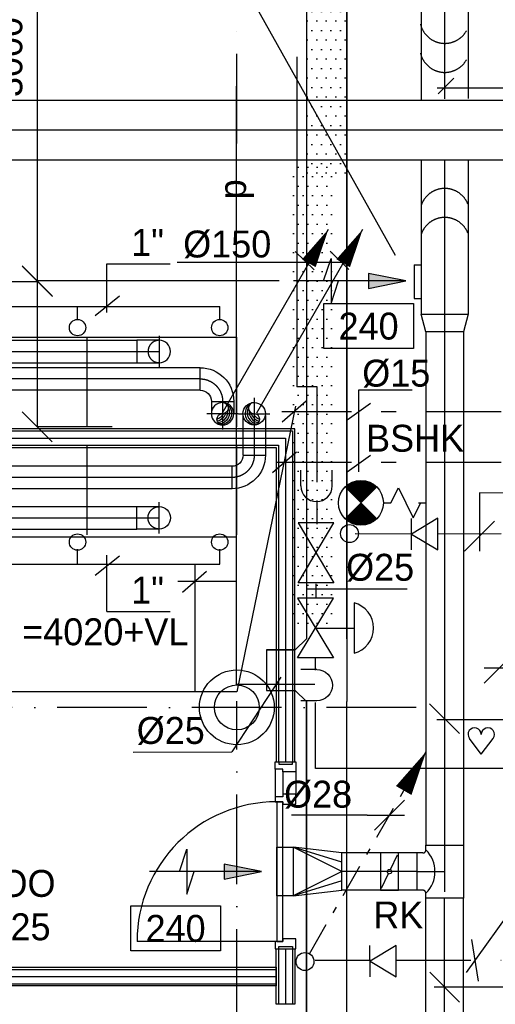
# Model space of a CAD drawing. Extents: x -866131 to -691536, y 173952 to 258052.
# Tile 17 of 160: x -827755 to -824575, y 193236 to 199817. Entities that reach past the tile are written whole.
import ezdxf
from ezdxf.enums import TextEntityAlignment as Align

# ---------------------------------------------------------------- set-up
doc = ezdxf.new("R2010")
doc.units = 0
doc.header["$LTSCALE"] = 100
for name, pattern in [('2322000', [45, 40, -5]), ('2322109', [10, 5, -2, 1, -2]), ('2322134', [45, 40, -5]), ('B-SL0', [100000000.0, 0, -100000000.0]), ('CENTER2', [11.25, 7.5, -1.25, 1.25, -1.25]), ('CENTER4', [5, 3.125, -0.625, 0.625, -0.625]), ('DASHDOT', [9, 6, -1.5, 0, -1.5]), ('HIDDEN2', [4.7625, 3.175, -1.5875]), ('HIDDENINV', [3.75, 0, -1.25, 2.5]), ('LURETOUR', [6, 4, -2])]:
    doc.linetypes.add(name, pattern=pattern)
doc.layers.get('0').update_dxf_attribs({"linetype": 'CONTINUOUS'})
doc.layers.get('DEFPOINTS').update_dxf_attribs({"linetype": 'CONTINUOUS'})
for name, color, linetype in [('AL$7----_STRAMIEN', 1, 'DASHDOT'), ('AL$8----_HULPKOLOM', 2, 'CONTINUOUS'), ('AL$8----_HULPLIJNEN', 2, 'CONTINUOUS'), ('AL22----_BINNENWAND', 7, 'CONTINUOUS'), ('AL28----_KONSTRUKTIE', 3, 'CONTINUOUS'), ('AL32----_BINNENKOZ', 7, 'CONTINUOUS'), ('AL32----_DRAAIRICHTING', 1, 'CONTINUOUS'), ('ALL-----_REFLIJNEN', 8, 'CONTINUOUS'), ('BOUW', 8, 'CONTINUOUS'), ('KABELGOOT', 8, 'CONTINUOUS'), ('WL$1----', 4, 'CONTINUOUS'), ('WL531---', 4, 'CONTINUOUS'), ('WL541---', 4, 'CONTINUOUS'), ('WL570---', 3, 'CONTINUOUS'), ('WL570---_HARTLIJN', 7, 'CONTINUOUS'), ('WL570---_RETOUR', 3, 'CONTINUOUS'), ('WL570---_TOEVOER', 3, 'CONTINUOUS'), ('WM$1----', 1, 'CONTINUOUS'), ('WM531---', 1, 'CONTINUOUS'), ('WM561---', 1, 'CONTINUOUS'), ('WM570---', 1, 'CONTINUOUS')]:
    doc.layers.add(name, color=color, linetype=linetype)
doc.styles.add('BURO-018', font='BUROFONT.shx', dxfattribs={"height": 180})
doc.styles.get("Standard").update_dxf_attribs({"font": 'ISOCP'})
doc.dimstyles.new('STABICAD', dxfattribs={"dimscale": 100, "dimtxt": 1.8, "dimasz": 0, "dimexe": 0, "dimexo": 2.5, "dimgap": 1.5, "dimtad": 0, "dimzin": 0, "dimtxsty": 'BURO-018', "dimtsz": 1, "dimcen": -3, "dimazin": 3, "dimtfac": 1, "dimtofl": 0, "dimtmove": 0, "dimatfit": 3, "dimtvp": 1.055556, "dimtolj": 1, "dimtzin": 0})

# ---------------------------------------------------------------- blocks, each defined once
blk = doc.blocks.new('3048311')
at = {"color": 0, "linetype": 'CONTINUOUS'}
for p, q in [((-2.5, 1.5), (0, 0)), ((-2.5, -1.5), (-2.5, 1.5)), ((0, -1.5), (0, 1.5)), ((0, 0), (-2.5, -1.5))]:
    blk.add_line(p, q, dxfattribs=at)
at = {"color": 0, "linetype": 'CONTINUOUS', "style": 'BURO-018', "flags": 1}
blk.add_attdef('CV_MATCODE', (0, 0), '', height=1.8, dxfattribs=at)
blk = doc.blocks.new('LU-ORND')
at = {"color": 0, "linetype": 'CONTINUOUS'}
for p, q in [((-3, 1.5), (-3, -1.5)), ((3, 1.5), (-3, 1.5)), ((3, -1.5), (3, 1.5)), ((-3, -1.5), (3, -1.5))]:
    blk.add_line(p, q, dxfattribs=at)
blk = doc.blocks.new('LU-PIJL6')
at = {"color": 0, "linetype": 'CONTINUOUS'}
for p, q in [((-5, -1.5), (-5, 1.5)), ((-5, 1.5), (-4.5, 0)), ((0, 0), (-7.5, 0)), ((-5.5, 0), (-5, -1.5)), ((-2.5, -0.5), (-2.5, 0.5)), ((-2.5, 0.5), (0, 0)), ((0, 0), (-2.5, -0.5))]:
    blk.add_line(p, q, dxfattribs=at)
blk.add_solid([(-2.5, 0.5), (-2.5, -0.5), (0, 0)], dxfattribs=at)
blk = doc.blocks.new('LU-1D-K-13B$000')
at = {"color": 0, "linetype": 'CONTINUOUS'}
for p, q in [((-0.5, 157.5), (0.2317, 157.5)), ((0.3087, 157.5), (0.5, 157.5)), ((-0.5, -157.5), (0.2328, -157.5)), ((0.3076, -157.5), (0.5, -157.5))]:
    blk.add_line(p, q, dxfattribs=at)
at = {"color": 1, "linetype": 'HIDDENINV'}
for p, q in [((0.2317, 157.5), (0.3087, 157.5)), ((0.2328, -157.5), (0.3076, -157.5))]:
    blk.add_line(p, q, dxfattribs=at)
at = {"layer": 'WL570---_HARTLIJN', "linetype": 'CENTER2'}
for p, q in [((-0.5, 0), (0.2322, 0)), ((0.3081, 0), (0.5, 0))]:
    blk.add_line(p, q, dxfattribs=at)
at = {"layer": 'WL570---_HARTLIJN', "color": 1, "linetype": 'HIDDENINV'}
blk.add_line((0.2322, 0), (0.3081, 0), dxfattribs=at)
blk = doc.blocks.new('LU-1D-K-FA')
at = {"color": 0, "linetype": 'CONTINUOUS'}
for p, q in [((-0.5, 125), (0.5, 125)), ((-0.5, -125), (0.5, -125))]:
    blk.add_line(p, q, dxfattribs=at)
at = {"layer": 'WL570---_HARTLIJN', "linetype": 'CENTER2'}
blk.add_line((-0.5, 0), (0.5, 0), dxfattribs=at)
blk = doc.blocks.new('LU-1D-VC-13BFA78')
at = {"color": 0, "linetype": 'CONTINUOUS'}
for p, q in [((0, 157.5), (120.1, 125)), ((0, -157.5), (0, 157.5)), ((120.1, 125), (120.1, -125)), ((120.1, -125), (0, -157.5))]:
    blk.add_line(p, q, dxfattribs=at)
at = {"layer": 'WL570---_HARTLIJN', "linetype": 'CENTER4'}
blk.add_line((0, 0), (120.1, 0), dxfattribs=at)
blk = doc.blocks.new('LU-1D-T--5A-FAFA5A-Q1')
at = {"color": 0, "linetype": 'CONTINUOUS'}
for p, q in [((-177.8, -125), (-177.8, 125)), ((-177.8, 125), (177.8, 125)), ((177.8, 125), (177.8, -125)), ((-145, -125), (-177.8, -125)), ((177.8, -125), (145, -125)), ((-125, -145), (-125, -185.3)), ((-125, -185.3), (125, -185.3)), ((125, -145), (125, -185.3))]:
    blk.add_line(p, q, dxfattribs=at)
at = {"color": 0, "linetype": 'CONTINUOUS', "flags": 128}
for points in [[(-125, -145, 0.02182), (-125.1, -142.8, 0.037214), (-125.3, -141.5, 0.006436), (-126, -138.9, 0.02182), (-126.2, -138.2, 0.02182), (-126.9, -136.5, 0.02182), (-127.7, -135, 0.02182), (-128.6, -133.5, 0.02182), (-129.7, -132.1, 0.02182), (-130.9, -130.9, 0.02182), (-132.1, -129.7, 0.02182), (-133.5, -128.6, 0.02182), (-135, -127.7, 0.02182), (-136.5, -126.9, 0.02182), (-138.2, -126.2, 0.02182), (-138.9, -126, 0.006436), (-141.5, -125.3, 0.037214), (-142.8, -125.1, 0.02182), (-145, -125)], [(145, -125, 0.02182), (142.8, -125.1, 0.037214), (141.5, -125.3, 0.006436), (138.9, -126, 0.02182), (138.2, -126.2, 0.02182), (136.5, -126.9, 0.02182), (135, -127.7, 0.02182), (133.5, -128.6, 0.02182), (132.1, -129.7, 0.02182), (130.9, -130.9, 0.02182), (129.7, -132.1, 0.02182), (128.6, -133.5, 0.02182), (127.7, -135, 0.02182), (126.9, -136.5, 0.02182), (126.2, -138.2, 0.02182), (126, -138.9, 0.006436), (125.3, -141.5, 0.037214), (125.1, -142.8, 0.02182), (125, -145)]]:
    blk.add_lwpolyline(points, format="xyb", dxfattribs=at)
at = {"color": 0, "linetype": 'CONTINUOUS'}
blk.add_arc((0, -270), 205.1, 45, 135, dxfattribs=at)
at = {"layer": 'WL570---_HARTLIJN', "linetype": 'CENTER4'}
for p, q in [((-177.8, 0), (177.8, 0)), ((0, -185.3), (0, 0))]:
    blk.add_line(p, q, dxfattribs=at)
blk = doc.blocks.new('LU-1D-KL-FA76')
at = {"color": 0, "linetype": 'CONTINUOUS'}
for p, q in [((-59.4, 125), (-59.4, -125)), ((59.4, 125), (-59.4, 125)), ((53, 111.6), (6.4, 13.4)), ((59.4, -125), (59.4, 125)), ((-6.4, -13.4), (-53, -111.6)), ((-59.4, -125), (59.4, -125))]:
    blk.add_line(p, q, dxfattribs=at)
blk.add_circle((0, 0), 14.8, dxfattribs=at)
blk = doc.blocks.new('LU-1D-VR-FA145145')
at = {"color": 0, "linetype": 'CONTINUOUS'}
for p, q in [((325, 162.5), (0, 125)), ((0, 62.5), (325, 162.5)), ((0, 0), (325, 162.5)), ((325, -162.5), (325, 162.5)), ((0, 125), (0, -125)), ((0, 0), (325, -162.5)), ((0, -62.5), (325, -162.5)), ((0, -125), (325, -162.5))]:
    blk.add_line(p, q, dxfattribs=at)
blk = doc.blocks.new('EH100000')
at = {"linetype": 'BYBLOCK'}
for p, q in [((1, 0.5), (0, 0.5)), ((1, 0.5, 1), (0, 0.5, 1)), ((0, -0.5, 1), (1, -0.5, 1)), ((1, -0.5), (0, -0.5))]:
    blk.add_line(p, q, dxfattribs=at)
at = {"linetype": 'BYBLOCK', "invisible_edges": 15}
for points in [[(1, -0.5), (0, -0.5), (0, 0.5), (1, 0.5)], [(0, 0.5), (1, 0.5), (1, 0.5, 1), (0, 0.5, 1)], [(0, -0.5, 1), (1, -0.5, 1), (1, -0.5), (0, -0.5)]]:
    blk.add_3dface(points, dxfattribs=at)
blk = doc.blocks.new('KG3FFF')
at = {"linetype": 'B-SL0'}
for p, q in [((-210, 135), (-210, -135)), ((210, -135), (210, 135)), ((-135, -210), (135, -210))]:
    blk.add_line(p, q, dxfattribs=at)
at = {"linetype": 'BYBLOCK'}
for points in [[(-210, 135), (0, 135), (0, 135), (210, 135)], [(-135, -210), (-135, -210), (-210, -135), (-210, -135)], [(210, -135), (210, -135), (135, -210), (135, -210)]]:
    blk.add_lwpolyline(points, dxfattribs=at)
at = {"flags": 3}
blk.add_attdef('HULPSTUK', (0, 0), '', height=1, rotation=90, dxfattribs=at)
blk = doc.blocks.new('EH100005')
blk.add_lwpolyline([(-1, -0.5), (0, -0.5), (0, 0.5), (-1, 0.5)])
blk = doc.blocks.new('HART')
at = {"color": 1}
for q in [(-28.1, 39.5), (51.4, 39.5)]:
    blk.add_line((11.6, -12.9), q, dxfattribs=at)
for centre, start, end in [((-10.5, 52.8), 0, 217.1867), ((33.8, 52.8), 322.8133, 180)]:
    blk.add_arc(centre, 22.1, start, end, dxfattribs=at)
blk = doc.blocks.new('LU-1D-K-190')
at = {"color": 0, "linetype": 'CONTINUOUS'}
for p, q in [((-0.5, 200), (0.5, 200)), ((-0.5, -200), (0.5, -200))]:
    blk.add_line(p, q, dxfattribs=at)
at = {"layer": 'WL570---_HARTLIJN', "linetype": 'CENTER2'}
blk.add_line((-0.5, 0), (0.5, 0), dxfattribs=at)
blk = doc.blocks.new('LU-1D-K-96')
at = {"color": 0, "linetype": 'CONTINUOUS'}
for p, q in [((-0.5, 75), (0.5, 75)), ((-0.5, -75), (0.5, -75))]:
    blk.add_line(p, q, dxfattribs=at)
at = {"layer": 'WL570---_HARTLIJN', "linetype": 'CENTER2'}
blk.add_line((-0.5, 0), (0.5, 0), dxfattribs=at)
blk = doc.blocks.new('LU-1D-BHS--1-965A96')
at = {"color": 0, "linetype": 'CONTINUOUS'}
for p, q in [((0, 75), (-150, 75)), ((-150, 75), (-150, -75)), ((-150, -75), (0, -75))]:
    blk.add_line(p, q, dxfattribs=at)
at = {"color": 0, "linetype": 'HIDDEN2'}
blk.add_arc((0, 0), 75, 90, 270, dxfattribs=at)
at = {"color": 0, "linetype": 'CONTINUOUS'}
blk.add_arc((0, 0), 75, 270, 90, dxfattribs=at)
at = {"layer": 'WL570---_HARTLIJN', "linetype": 'CENTER4'}
for p, q in [((0, 105), (0, -105)), ((-150, 0), (0, 0))]:
    blk.add_line(p, q, dxfattribs=at)
blk = doc.blocks.new('LU-PIJL1')
at = {"color": 0, "linetype": 'CONTINUOUS'}
blk.add_line((0, 0), (10.125, 17.537), dxfattribs=at)
blk.add_lwpolyline([(10.125, 17.537, 0, 1.5, 0), (8.25, 14.289, 1.5, 1.5, 0)], format="xyseb", dxfattribs=at)
blk = doc.blocks.new('LU-1-KI2')
at = {"color": 0, "linetype": 'CONTINUOUS'}
blk.add_circle((0, 0), 0.5, dxfattribs=at)
for centre, start, end in [((0.098, 0.01), 122.9221, 266.9628), ((0.191, 0.038), 151.6522, 263.7819), ((0.278, 0.084), 174.6069, 260.2716), ((0.354, 0.146), 192.3501, 256.1233), ((0.416, 0.222), 206.1028, 250.6419)]:
    blk.add_arc(centre, 0.5, start, end, dxfattribs=at)
at = {"layer": 'WL570---_HARTLIJN', "linetype": 'CENTER4'}
for p, q in [((0, 0.7), (0, -0.7)), ((-0.7, 0), (0.7, 0))]:
    blk.add_line(p, q, dxfattribs=at)
at = {"layer": 'WL570---_HARTLIJN', "color": 0, "linetype": 'CONTINUOUS'}
for centre, start, end in [((0, 0.25), 90, 270), ((0, -0.25), 270, 90)]:
    blk.add_arc(centre, 0.25, start, end, dxfattribs=at)
blk = doc.blocks.new('LU-1D-B-1-965A96')
at = {"color": 0, "linetype": 'CONTINUOUS'}
for p, q in [((-75, 150), (75, 150)), ((-150, 75), (-150, -75))]:
    blk.add_line(p, q, dxfattribs=at)
for radius in [75, 225]:
    blk.add_arc((-150, 150), radius, 270, 0, dxfattribs=at)
at = {"layer": 'WL570---_HARTLIJN', "linetype": 'CENTER4'}
blk.add_arc((-150, 150), 150, 270, 0, dxfattribs=at)
blk = doc.blocks.new('LU-1D-B--1-965A96')
at = {"color": 0, "linetype": 'CONTINUOUS'}
for p, q in [((-150, -75), (-150, 75)), ((-75, -150), (75, -150))]:
    blk.add_line(p, q, dxfattribs=at)
for radius in [225, 75]:
    blk.add_arc((-150, -150), radius, 0, 90, dxfattribs=at)
at = {"layer": 'WL570---_HARTLIJN', "linetype": 'CENTER4'}
blk.add_arc((-150, -150), 150, 0, 90, dxfattribs=at)
blk = doc.blocks.new('3048301')
at = {"color": 0, "linetype": 'CONTINUOUS'}
for p, q in [((-2.5, 1.5), (2.5, -1.5)), ((-2.5, -1.5), (-2.5, 1.5)), ((2.5, 1.5), (-2.5, -1.5)), ((2.5, -1.5), (2.5, 1.5))]:
    blk.add_line(p, q, dxfattribs=at)
at = {"color": 0, "linetype": 'CONTINUOUS', "style": 'BURO-018', "flags": 1}
blk.add_attdef('CV_MATCODE', (0, 0), '', height=1.8, dxfattribs=at)
blk = doc.blocks.new('LDS')
at = {"color": 0, "linetype": 'CONTINUOUS'}
for p, q in [((0, 1), (1, 1)), ((0, -1), (1, -1))]:
    blk.add_line(p, q, dxfattribs=at)
blk.add_arc((0, 0), 1, 90, 270, dxfattribs=at)
blk = doc.blocks.new('LDV1109')
at = {"color": 0, "linetype": 'CONTINUOUS'}
for p, q in [((5.875, 10.176), (6.75, 11.691)), ((5.312, 9.202), (5.5, 9.526)), ((4, 6.928), (4.937, 8.552)), ((3.437, 5.954), (3.625, 6.279)), ((2.125, 3.681), (3.062, 5.304)), ((1.562, 2.706), (1.75, 3.031)), ((0.25, 0.433), (1.187, 2.057))]:
    blk.add_line(p, q, dxfattribs=at)
blk.add_lwpolyline([(6.75, 11.691, 0, 1, 0), (5.5, 9.526, 1, 1, 0)], format="xyseb", dxfattribs=at)
blk.add_circle((0, 0), 0.5, dxfattribs=at)
blk = doc.blocks.new('*D454')
at = {"color": 0, "linetype": 'BYBLOCK'}
for p, q in [((5558, 27016.3), (5358, 27216.3)), ((5210.1, 27116.3), (5458, 27116.3)), ((5458, 24116.3), (5458, 27116.3)), ((5558, 24016.3), (5358, 24216.3)), ((5210.1, 24116.3), (5458, 24116.3))]:
    blk.add_line(p, q, dxfattribs=at)
at = {"layer": 'DEFPOINTS', "color": 0, "linetype": 'BYBLOCK'}
for p in [(5458, 27116.3), (5460.1, 27116.3), (5460.1, 24116.3)]:
    blk.add_point(p, dxfattribs=at)
at = {"color": 0, "linetype": 'BYBLOCK', "insert": (5267.9, 25616.3), "char_height": 180, "attachment_point": 5, "rotation": 90, "style": 'BURO-018'}
blk.add_mtext('\\A1;3000', dxfattribs=at)
blk = doc.blocks.new('*U492', base_point=(-825282.3, 194500.9))
at = {"color": 0, "linetype": 'CONTINUOUS'}
for p, q in [((-825182.3, 194600.9), (-825382.3, 194400.9)), ((-825432.3, 194500.9), (-825938.5, 194500.9)), ((-825432.3, 194500.9), (-825182.3, 194500.9))]:
    blk.add_line(p, q, dxfattribs=at)
at = {"color": 0, "linetype": 'CONTINUOUS', "style": 'BURO-018'}
blk.add_text('%%C28', height=180, dxfattribs=at).set_placement((-825532.3, 194550.9), align=Align.RIGHT)
blk = doc.blocks.new('*U493', base_point=(-824712, 193530.3))
at = {"color": 0, "linetype": 'CONTINUOUS'}
for p, q in [((-824367.5, 194010.9), (-824770.3, 193449)), ((-824367.5, 194010.9), (-823861.3, 194010.9)), ((-824735, 193669.9), (-824689, 193390.8))]:
    blk.add_line(p, q, dxfattribs=at)
at = {"color": 0, "linetype": 'CONTINUOUS', "style": 'BURO-018'}
blk.add_text('%%C28', height=180, dxfattribs=at).set_placement((-824267.5, 194060.9))
blk = doc.blocks.new('2322000-3')
at = {"layer": 'WM$1----', "color": 0, "style": 'BURO-018'}
blk.add_text('p', height=180, rotation=90, dxfattribs=at).set_placement((-826304.5, 198684), align=Align.MIDDLE)

msp = doc.modelspace()

# ---------------------------------------------------------------- hatches: boundary and pattern name
at = {"layer": 'WL570---'}
h = msp.add_hatch(dxfattribs=at)
h.set_pattern_fill('DOTS', color=8, scale=40, style=0)
h.set_pattern_definition([(0, (-833039.66, 323951.69), (31.75, 63.5), [0, -63.5])])
h.paths.add_polyline_path([(-825567.333, 201703.995), (-825837.333, 201703.995), (-825837.333, 198791.872), (-825567.369, 198791.872), (-825567.333, 198791.908)])
h = msp.add_hatch(dxfattribs=at)
h.set_pattern_fill('DOTS', color=8, scale=40, style=0)
h.set_pattern_definition([(0, (-833130.905, 324053.9), (31.75, 63.5), [0, -63.5])])
h.paths.add_polyline_path([(-825658.576, 198894.079), (-825928.576, 198894.079), (-825928.576, 195782.079), (-825658.576, 195782.079)])

# ---------------------------------------------------------------- linework, layer by layer
at = {"color": 0, "linetype": 'BYBLOCK'}
for p, q in [((-827537.224, 197971.586), (-827737.224, 198171.586)), ((-827137.224, 197096.366), (-827637.224, 197096.366))]:
    msp.add_line(p, q, dxfattribs=at)
at = {"color": 2, "linetype": 'CONTINUOUS'}
for p, q in [((-825579.314, 196481.914), (-825367.182, 196694.046)), ((-825579.314, 196694.046), (-825367.182, 196481.914)), ((-825273.248, 196587.98), (-825223.248, 196687.98)), ((-825223.248, 196687.98), (-825123.248, 196487.98)), ((-825323.248, 196587.98), (-825273.248, 196587.98)), ((-825123.248, 196487.98), (-825073.248, 196587.98)), ((-825087.982, 196587.98), (-825037.982, 196587.98))]:
    msp.add_line(p, q, dxfattribs=at)
at = {"color": 1, "linetype": 'CONTINUOUS'}
for p, q in [((-824680.888, 196654.142), (-824680.888, 196265.215)), ((-824152.053, 196652.585), (-824680.888, 196654.142)), ((-824580.888, 196465.215), (-824780.888, 196265.215)), ((-824449.696, 195583.822), (-824649.696, 195383.822)), ((-824172.309, 195480.326), (-824649.696, 195483.822))]:
    msp.add_line(p, q, dxfattribs=at)
at = {"color": 2, "linetype": 'CONTINUOUS', "const_width": 150}
for points in [[(-825420.215, 196641.013, 0.41421356), (-825526.281, 196641.013, 1)], [(-825420.215, 196534.947, -0.41421356), (-825526.281, 196534.947, -1)]]:
    msp.add_lwpolyline(points, format="xyb", dxfattribs=at)
at = {"color": 2, "linetype": 'CONTINUOUS'}
for centre, radius in [((-825473.248, 196587.98), 150), ((-825549.646, 196382.671), 60)]:
    msp.add_circle(centre, radius, dxfattribs=at)
at = {"layer": 'AL$7----_STRAMIEN', "color": 1}
msp.add_line((-825103.508, 195221.228), (-838048.569, 195221.228), dxfattribs=at)
for points in [[(-826302.65, 198989.013), (-826302.65, 199770.777)], [(-826302.65, 179637.763), (-826302.65, 195261.645)]]:
    msp.add_lwpolyline(points, dxfattribs=at)
at = {"layer": 'AL$8----_HULPKOLOM', "color": 8}
msp.add_circle((-826302.826, 195221.228), 250, dxfattribs=at)
at = {"layer": 'AL$8----_HULPLIJNEN', "color": 8}
for points in [[(-833302.826, 197096.366), (-833302.826, 197696.366), (-826302.826, 197696.366)], [(-827302.826, 197096.366), (-827302.826, 197696.366)], [(-826302.826, 197096.366), (-826302.826, 197696.366)], [(-826302.826, 196358.866), (-833302.826, 196358.866), (-833302.826, 196974.541)], [(-827302.826, 196374.541), (-827302.826, 196974.541)], [(-826302.826, 196374.541), (-826302.826, 196974.541)]]:
    msp.add_lwpolyline(points, dxfattribs=at)
at = {"layer": 'AL22----_BINNENWAND', "color": 8}
for p, q in [((-825915.326, 197083.866), (-833412.826, 197083.866)), ((-825915.326, 194857.366), (-825915.326, 197083.866)), ((-833412.826, 196958.866), (-826040.326, 196958.866)), ((-826040.326, 196958.866), (-826040.326, 194857.366)), ((-826040.326, 194857.366), (-825915.326, 194857.366)), ((-826040.326, 193236.366), (-826040.326, 193606.366)), ((-826040.326, 193606.366), (-825915.326, 193606.366)), ((-825915.326, 193606.366), (-825915.326, 193236.366)), ((-833412.826, 193483.866), (-826040.326, 193483.866)), ((-826040.326, 193483.866), (-826040.326, 193358.866)), ((-826040.326, 193358.866), (-833412.826, 193358.866)), ((-825915.326, 193236.366), (-826040.326, 193236.366))]:
    msp.add_line(p, q, dxfattribs=at)
at = {"layer": 'AL22----_BINNENWAND', "color": 8, "linetype": 'CONTINUOUS'}
for p, q in [((-833412.826, 197068.866), (-825930.326, 197068.866)), ((-825930.326, 197068.866), (-825930.326, 194857.366)), ((-833412.826, 196973.866), (-826025.326, 196973.866)), ((-826025.326, 196973.866), (-826025.326, 194857.366)), ((-826025.326, 193606.366), (-826025.326, 193236.366)), ((-825930.326, 193606.366), (-825930.326, 193236.366)), ((-833412.826, 193468.866), (-826040.326, 193468.866)), ((-833412.826, 193373.866), (-826040.326, 193373.866))]:
    msp.add_line(p, q, dxfattribs=at)
at = {"layer": 'AL28----_KONSTRUKTIE', "color": 8}
msp.add_circle((-826302.826, 195221.228), 150, dxfattribs=at)
at = {"layer": 'AL32----_BINNENKOZ', "color": 8}
for p, q in [((-826047.326, 194857.366), (-826022.326, 194857.366)), ((-826047.326, 194807.366), (-826047.326, 194857.366)), ((-826047.326, 194807.366), (-826047.326, 194623.366)), ((-825996.326, 194807.366), (-826047.326, 194807.366)), ((-826022.326, 194857.366), (-826022.326, 194841.366)), ((-826022.326, 194841.366), (-825930.326, 194841.366)), ((-825996.326, 194790.366), (-825996.326, 194807.366)), ((-825930.326, 194841.366), (-825930.326, 194857.366)), ((-825930.326, 194857.366), (-825908.326, 194857.366)), ((-825908.326, 194857.366), (-825908.326, 194790.366)), ((-825996.326, 194790.366), (-825996.326, 194640.366)), ((-825908.326, 194790.366), (-825996.326, 194790.366)), ((-825908.326, 194790.366), (-825908.326, 194640.366)), ((-826047.326, 194623.366), (-826047.326, 194590.366)), ((-825996.326, 194623.366), (-826047.326, 194623.366)), ((-826047.326, 194623.366), (-826047.326, 194590.366)), ((-825908.326, 194640.366), (-825996.326, 194640.366)), ((-825996.326, 194640.366), (-825996.326, 194623.366)), ((-825908.326, 194573.366), (-825908.326, 194640.366)), ((-826047.326, 194590.366), (-825996.326, 194590.366)), ((-825996.326, 194590.366), (-826036.326, 194590.366)), ((-826036.326, 194590.366), (-826036.326, 193656.366)), ((-825996.326, 194590.366), (-825996.326, 194573.366)), ((-825996.326, 193656.366), (-825996.326, 194590.366)), ((-825996.326, 194573.366), (-825908.326, 194573.366)), ((-825996.326, 193656.366), (-826047.326, 193656.366)), ((-826047.326, 193656.366), (-826047.326, 193606.366)), ((-826036.326, 193656.366), (-825996.326, 193656.366)), ((-826022.326, 193606.366), (-826022.326, 193622.366)), ((-826022.326, 193622.366), (-825930.326, 193622.366)), ((-825908.326, 193673.366), (-825996.326, 193673.366)), ((-825996.326, 193673.366), (-825996.326, 193656.366)), ((-825930.326, 193622.366), (-825930.326, 193606.366)), ((-825908.326, 193606.366), (-825908.326, 193673.366)), ((-826047.326, 193606.366), (-826022.326, 193606.366)), ((-825930.326, 193606.366), (-825908.326, 193606.366))]:
    msp.add_line(p, q, dxfattribs=at)
at = {"layer": 'AL32----_DRAAIRICHTING', "color": 8}
msp.add_line((-826036.326, 193656.366), (-826970.326, 193656.366), dxfattribs=at)
msp.add_arc((-826036.326, 193656.366), 934, 90, 180, dxfattribs=at)
at = {"layer": 'ALL-----_REFLIJNEN', "color": 8, "linetype": 'CONTINUOUS'}
for p, q in [((-833412.826, 197021.366), (-825977.826, 197021.366)), ((-825977.826, 197021.366), (-825977.826, 194857.366)), ((-825977.826, 193606.366), (-825977.826, 193236.366)), ((-833412.826, 193421.366), (-826040.326, 193421.366))]:
    msp.add_line(p, q, dxfattribs=at)
at = {"layer": 'DEFPOINTS', "color": 0, "linetype": 'BYBLOCK'}
for p in [(-826887.224, 198071.586), (-827637.224, 197096.366), (-826887.224, 197096.366)]:
    msp.add_point(p, dxfattribs=at)
at = {"layer": 'WL$1----', "linetype": '2322000'}
for p, q in [((-825901.353, 213070.165), (-825901.353, 197363.077)), ((-826304.527, 195374.162), (-826304.527, 201993.751)), ((-825766.678, 197363.077), (-825901.353, 197363.077)), ((-825766.678, 196726.919), (-825766.678, 197363.077)), ((-825766.678, 196445.887), (-825766.678, 196603.444)), ((-826304.824, 196063.097), (-826698.397, 196063.097)), ((-825773.464, 195955.073), (-825773.464, 196047.365)), ((-825776.666, 195470.146), (-825776.666, 195553.252)), ((-825781.715, 195374.162), (-826304.527, 195374.162)), ((-825776.666, 194813.095), (-825776.666, 195253.545)), ((-817642.366, 194813.095), (-825776.666, 194813.095))]:
    msp.add_line(p, q, dxfattribs=at)
at = {"layer": 'WL$1----', "color": 1}
for p, q in [((-825999.48, 197130.294), (-825839.445, 197270.256)), ((-825910.72, 197233.878), (-826303.165, 195325.071)), ((-826064.025, 196790.159), (-825903.991, 196930.121)), ((-826666.376, 195990.969), (-826506.341, 196130.931)), ((-826583.505, 196180.381), (-826583.505, 195325.878)), ((-826303.165, 195325.071), (-830091.358, 195326.762))]:
    msp.add_line(p, q, dxfattribs=at)
at = {"layer": 'WL$1----', "color": 2}
for p, q in [((-825519.254, 195919.409), (-825519.254, 195583.339)), ((-825776.666, 195751.55), (-825519.34, 195751.55))]:
    msp.add_line(p, q, dxfattribs=at)
msp.add_arc((-825561.714, 195751.374), 173.317, 284.1807556, 75.8192444, dxfattribs=at)
at = {"layer": 'WL531---', "linetype": '2322109'}
for p, q in [((-824537.003, 197196.441), (-826001.611, 197196.441)), ((-824537.003, 196856.949), (-826045.619, 196856.949)), ((-825135.049, 196378.57), (-825511.395, 196381.321)), ((-824537.003, 196380.105), (-824960.048, 196378.478)), ((-825779.405, 193530.316), (-825402.063, 193530.316)), ((-825239.258, 193530.316), (-824537.003, 193530.316))]:
    msp.add_line(p, q, dxfattribs=at)
at = {"layer": 'WL541---', "color": 1}
for p, q in [((-827172.287, 198186.492), (-826748.715, 198186.492)), ((-827172.287, 197860.827), (-827172.287, 198186.492)), ((-827250.485, 197841.287), (-827087.573, 197971.553)), ((-827250.485, 196104.288), (-827087.573, 196234.554)), ((-827172.287, 195862.67), (-827172.287, 196238.237)), ((-827172.287, 195862.67), (-826748.715, 195862.67)), ((-826008.803, 195421.91), (-826337.402, 194923.589))]:
    msp.add_line(p, q, dxfattribs=at)
at = {"layer": 'WL541---', "color": 3, "linetype": '2322134'}
for p, q in [((-833002.16, 197899.969), (-826417.656, 197899.969)), ((-826417.656, 197808.649), (-826417.656, 197899.969)), ((-827367.967, 197808.649), (-827367.967, 197894.407)), ((-827367.967, 196176.028), (-827367.967, 196278.438)), ((-826417.656, 196178.212), (-826417.656, 196278.438)), ((-833002.16, 196178.212), (-826417.656, 196178.212))]:
    msp.add_line(p, q, dxfattribs=at)
at = {"layer": 'WL541---', "color": 3}
for centre in [(-827367.967, 197759.106), (-826417.656, 197759.106), (-827367.967, 196325.751), (-826417.656, 196325.751)]:
    msp.add_circle(centre, 54.616, dxfattribs=at)
at = {"layer": 'WL570---', "color": 1}
for p, q in [((-824956.93, 199322.897), (-824853.447, 199426.329)), ((-824963.397, 199361.684), (-823120.11, 199361.684)), ((-825912.189, 198266.997), (-825785.441, 198144.459)), ((-825680.02, 198270.667), (-825553.272, 198148.129)), ((-826702.493, 198196.642), (-825597.981, 198196.642))]:
    msp.add_line(p, q, dxfattribs=at)
at = {"layer": 'WL570---'}
for p, q in [((-825117.693, 198178.661), (-825117.693, 197953.661)), ((-825117.693, 198178.661), (-825071.259, 198178.661)), ((-825071.259, 198178.661), (-825071.259, 197963.661)), ((-825117.693, 197953.661), (-825071.259, 197953.661)), ((-826036.326, 193960.866), (-826036.326, 194285.866)), ((-826036.326, 194285.866), (-825926.272, 194285.866)), ((-825926.272, 194285.866), (-825926.272, 193960.866)), ((-825926.272, 193960.866), (-826036.326, 193960.866))]:
    msp.add_line(p, q, dxfattribs=at)
at = {"layer": 'WL570---_RETOUR', "linetype": 'LURETOUR'}
for centre, start, end in [((-824912.948, 199826.096), 193.0122092, 337.6586054), ((-824912.948, 199632.161), 193.0122092, 337.6586054), ((-824912.948, 198522.697), 22.3413946, 166.9877908), ((-824912.948, 198328.762), 22.3413946, 166.9877908)]:
    msp.add_arc(centre, 166.863, start, end, dxfattribs=at)
at = {"layer": 'WM561---'}
for p, q in [((-826019.807, 198071.586), (-827637.224, 198071.586)), ((-827637.224, 198071.586), (-827637.224, 197096.366)), ((-827537.224, 196996.366), (-827737.224, 197196.366))]:
    msp.add_line(p, q, dxfattribs=at)
at = {"layer": 'WM570---'}
for p, q in [((-826219.71, 199986.157), (-825244.075, 198244.673)), ((-825486.954, 196796.265), (-825486.954, 197342.697)), ((-825486.954, 197342.697), (-825129.9, 197342.697)), ((-825565.06, 197141.967), (-825408.848, 197253.483)), ((-825565.06, 196796.265), (-825408.848, 196907.781)), ((-825832.026, 196013.282), (-825164.082, 196014.331)), ((-826996.163, 194922.555), (-826337.402, 194923.589))]:
    msp.add_line(p, q, dxfattribs=at)
at = {"layer": 'WM570---', "linetype": 'CONTINUOUS'}
for p, q in [((-825014.211, 195244.904), (-824814.807, 195045.499)), ((-824011.681, 195137.805), (-824966.311, 195137.805)), ((-825013.461, 193450.26), (-824814.057, 193250.856)), ((-824469.501, 193350.558), (-824983.963, 193350.558))]:
    msp.add_line(p, q, dxfattribs=at)

# ---------------------------------------------------------------- block references
at = {"layer": 'KABELGOOT', "yscale": 270, "zscale": 60}
for name, p, xscale, rotation in [('EH100000', (-825702.333, 195679.872), 15684, 89.99999999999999), ('EH100000', (-825912.333, 195469.872), 193.0364582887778, 180), ('EH100005', (-826105.369, 195469.872), 60, 180), ('EH100000', (-825702.333, 195259.872), 3730.000000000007, 270)]:
    msp.add_blockref(name, p, dxfattribs=dict(at, xscale=xscale, rotation=rotation))
at = {"layer": 'KABELGOOT', "rotation": 270}
msp.add_blockref('KG3FFF', (-825702.333, 195469.872), dxfattribs=at)
at = {"layer": 'WL$1----', "color": 2, "rotation": 90}
for name, p, xscale, yscale, zscale in [('LDS', (-825770.142, 196701.202), 105, 105, 105), ('3048301', (-825773.638, 196253.944), 80, 80, 80), ('3048301', (-825776.666, 195751.55), 80, 80, 80)]:
    msp.add_blockref(name, p, dxfattribs=dict(at, xscale=xscale, yscale=yscale, zscale=zscale))
at = {"layer": 'WL$1----', "color": 2, "xscale": -105, "yscale": 105, "zscale": 105}
msp.add_blockref('LDS', (-825769.279, 195369.385), dxfattribs=at)
at = {"layer": 'WL531---', "color": 2, "xscale": -70, "yscale": 70, "zscale": 70}
for p, rotation in [((-825135.053, 196379.593), 0.1799999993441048), ((-825412.549, 193524.393), 0.1799999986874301)]:
    msp.add_blockref('3048311', p, dxfattribs=dict(at, rotation=rotation))
at = {"layer": 'WL531---', "color": 2, "xscale": 120, "yscale": 120, "zscale": 120}
msp.add_blockref('LDV1109', (-825847.329, 193522.194), dxfattribs=at)
at = {"layer": 'WL570---_RETOUR', "linetype": 'LURETOUR'}
for name, p, xscale, rotation in [('LU-1D-K-13B$000', (-824913.759, 200534.002), 5367.539709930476, 270), ('LU-1D-K-FA', (-824913.759, 196015.649), 3428.966314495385, 270.0000000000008), ('LU-1D-K-FA', (-825349.498, 194123.366), 503.5462913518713, 180), ('LU-1D-K-FA', (-824913.759, 193457.466), 976.200000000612, 90)]:
    msp.add_blockref(name, p, dxfattribs=dict(at, xscale=xscale, rotation=rotation))
at = {"layer": 'WL570---_RETOUR', "linetype": 'LURETOUR', "xscale": 5428.870252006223}
msp.add_blockref('LU-1D-K-190', (-827021.57, 199080.502), dxfattribs=at)
at = {"layer": 'WL570---_RETOUR', "xscale": -100, "yscale": 100, "zscale": 100, "rotation": 180}
for p in [(-825173.369, 198071.161), (-826137.224, 194123.366)]:
    msp.add_blockref('LU-PIJL6', p, dxfattribs=at)
at = {"layer": 'WL570---_RETOUR', "linetype": 'LURETOUR'}
for name, p, rotation in [('LU-1D-VC-13BFA78', (-824913.759, 197850.233), 269.9999999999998), ('LU-1D-VR-FA145145', (-825601.272, 194123.366), 180), ('LU-1D-T--5A-FAFA5A-Q1', (-824913.759, 194123.366), 270)]:
    msp.add_blockref(name, p, dxfattribs=dict(at, rotation=rotation))
at = {"layer": 'WL570---_RETOUR', "linetype": 'LURETOUR', "yscale": 150, "zscale": 150}
for p, xscale in [((-826398.152, 197184.033), -150), ((-826187.328, 197184.033), 150)]:
    msp.add_blockref('LU-1-KI2', p, dxfattribs=dict(at, xscale=xscale))
at = {"layer": 'WL570---_RETOUR', "xscale": 2, "yscale": 2, "zscale": 2}
msp.add_blockref('HART', (-824692.237, 194934.783), dxfattribs=at)
at = {"layer": 'WL570---_RETOUR', "linetype": 'CONTINUOUS', "rotation": 180}
msp.add_blockref('LU-1D-KL-FA76', (-825282.566, 194123.366), dxfattribs=at)
at = {"layer": 'WL570---_TOEVOER', "xscale": 70, "yscale": 70, "zscale": 70}
for p in [(-826399.391, 197189.327), (-826169.525, 197189.327)]:
    msp.add_blockref('LU-PIJL1', p, dxfattribs=at)
at = {"layer": 'WL570---_TOEVOER', "linetype": 'CONTINUOUS'}
msp.add_blockref('LU-1D-BHS--1-965A96', (-826821.571, 197599.809), dxfattribs=at)
at = {"layer": 'WL570---_TOEVOER', "linetype": 'CONTINUOUS', "xscale": 6882.60815173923}
for p in [(-830412.875, 197599.809), (-830412.875, 196487.838)]:
    msp.add_blockref('LU-1D-K-96', p, dxfattribs=at)
at = {"layer": 'WL570---_TOEVOER', "linetype": 'CONTINUOUS'}
for name, p, xscale, rotation in [('LU-1D-K-96', (-829497.894, 197416.515), 5900.49345585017, 180), ('LU-1D-B--1-965A96', (-826398.152, 197416.515), -1, 270), ('LU-1D-K-96', (-826398.152, 197225.135), 82.76069476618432, 270), ('LU-1D-K-96', (-826187.328, 197039.809), 264.7459520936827, 270), ('LU-1D-B-1-965A96', (-826186.49, 196757.436), -1, 90), ('LU-1D-K-96', (-829391.645, 196757.436), 6112.992196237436, 180), ('LU-1D-BHS--1-965A96', (-826821.571, 196487.838), -1, 180)]:
    msp.add_blockref(name, p, dxfattribs=dict(at, xscale=xscale, rotation=rotation))
at = {"layer": 'WM$1----'}
msp.add_blockref('2322000-3', (0, 0), dxfattribs=at)
at = {"layer": 'WM531---'}
for name, p in [('*U492', (-825282.251, 194500.939)), ('*U493', (-824712.013, 193530.316))]:
    msp.add_blockref(name, p, dxfattribs=at)
at = {"layer": 'WM570---'}
ref = msp.add_blockref('LU-ORND', (-825422.037, 197769.508), dxfattribs=dict(at, xscale=-100, yscale=100, zscale=100))
ref.add_attrib('LU_TEXT1', '240', dxfattribs={"layer": '0', "color": 1, "linetype": 'CONTINUOUS', "height": 180, "style": 'BURO-018'}).set_placement((-825422.037, 197769.508), align=Align.MIDDLE)
ref = msp.add_blockref('LU-ORND', (-826712.267, 193743.933), dxfattribs=dict(at, xscale=-100, yscale=100, zscale=100))
ref.add_attrib('LU_TEXT1', '240', dxfattribs={"layer": '0', "color": 1, "linetype": 'CONTINUOUS', "height": 180, "style": 'BURO-018'}).set_placement((-826712.267, 193743.933), align=Align.MIDDLE)

# ---------------------------------------------------------------- texts
at = {"layer": 'BOUW', "color": 1, "style": 'BURO-018'}
for s, p in [('BSHK', (-825438.923, 196929.871)), ('WRHAOO', (-828624.852, 193954.541)), ('325 x 125', (-828605.622, 193664.499))]:
    msp.add_text(s, height=180, dxfattribs=at).set_placement(p)
at = {"layer": 'WL541---', "color": 1, "style": 'BURO-018'}
for p in [(-827009.375, 198238.599), (-827009.375, 195914.776)]:
    msp.add_text('1"', height=180, dxfattribs=at).set_placement(p)
at = {"layer": 'WL570---', "color": 1, "style": 'BURO-018'}
msp.add_text('%%C150', height=180, dxfattribs=at).set_placement((-826661.501, 198228.174))
at = {"layer": 'WL570---_RETOUR', "color": 1, "style": 'BURO-018'}
msp.add_text('=4020+VL', height=180, dxfattribs=at).set_placement((-827737.479, 195636.135))
at = {"layer": 'WM570---', "color": 1, "style": 'BURO-018'}
for s, p in [('%%C15', (-825464.638, 197365)), ('%%C25', (-825572.671, 196067.39)), ('%%C25', (-826972.33, 194976.663)), ('RK', (-825390.558, 193743.427))]:
    msp.add_text(s, height=180, dxfattribs=at).set_placement(p)

# ---------------------------------------------------------------- dimensions: what is measured, and where the dimension line sits
at = {"layer": 'WM570---'}
dim = msp.add_linear_dim(base=(-827635.736, 201068.006), p1=(-827633.644, 198068.006), p2=(-827633.644, 201068.006), angle=90, text='3000', dimstyle='STABICAD', dxfattribs=at)
dim.commit()
dim.dimension.update_dxf_attribs({"geometry": '*D454', "text_midpoint": (-827825.819, 199568.006), "insert": (-833093.746, 173951.691)})

doc.saveas('drawing.dxf')
